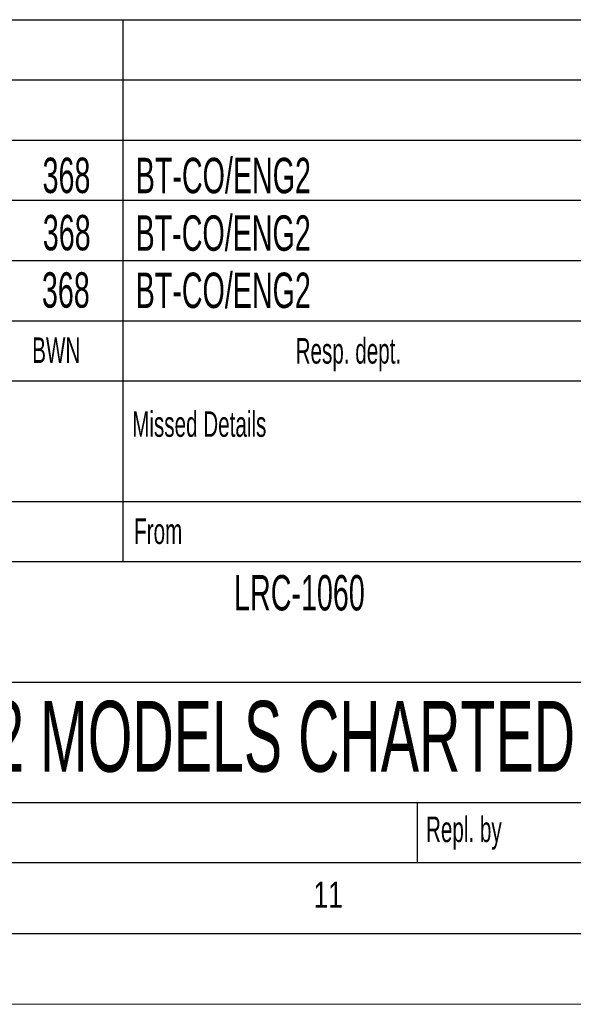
# Model space of a CAD drawing. Header units: millimetres. Extents: x 0 to 1262, y 0 to 420.
# Tile 21 of 100: x 504 to 543, y 0 to 70. Entities that reach past the tile are written whole.
import ezdxf

# ---------------------------------------------------------------- set-up
doc = ezdxf.new("R2010")
doc.units = ezdxf.units.MM
doc.layers.add('FORMAT', color=7, linetype='Continuous')
doc.layers.add('SLD-0', color=7, linetype='Continuous')
doc.styles.add('SLDTEXTSTYLE0', font='TXT', dxfattribs={"width": 0.75})
doc.styles.add('SLDTEXTSTYLE1', font='TXT', dxfattribs={"width": 0.605})

msp = doc.modelspace()

# ---------------------------------------------------------------- linework, layer by layer
at = {"color": 7, "linetype": 'Continuous', "lineweight": 18}
msp.add_line((0.000041, 0.000053), (594.000041, 0.000053), dxfattribs=at)
at = {"layer": 'FORMAT'}
for p, q in [((399.400041, 69.500053), (584.000041, 69.500053)), ((399.400041, 69.500053), (584.000041, 69.500053)), ((399.400041, 69.500053), (584.000041, 69.500053)), ((511.200041, 69.500053), (511.200041, 44.000053)), ((399.400041, 65.250053), (584.000041, 65.250053)), ((399.400041, 65.250053), (584.000041, 65.250053)), ((511.200041, 65.250053), (511.200041, 44.000053)), ((399.400041, 61.000053), (584.000041, 61.000053)), ((399.400041, 56.750053), (584.000041, 56.750053)), ((399.400041, 52.500053), (584.000041, 52.500053)), ((399.400041, 48.250053), (584.000041, 48.250053)), ((399.400041, 44.000053), (584.000041, 44.000053)), ((511.200041, 44.000053), (511.200041, 31.250053)), ((399.400041, 35.500053), (584.000041, 35.500053)), ((477.400041, 31.250053), (584.000041, 31.250053)), ((477.400041, 22.750053), (584.000041, 22.750053)), ((477.400041, 14.250053), (584.000041, 14.250053)), ((532.000041, 10.000053), (532.000041, 14.250053)), ((20.000041, 10.000053), (584.000041, 10.000053)), ((399.400041, 10.000053), (584.000041, 10.000053)), ((15.000041, 5.000053), (589.000041, 5.000053))]:
    msp.add_line(p, q, dxfattribs=at)
at = {"layer": 'SLD-0'}
msp.add_line((399.400041, 10.000053), (584.000041, 10.000053), dxfattribs=at)

# ---------------------------------------------------------------- texts
at = {"layer": 'FORMAT'}
for s, insert, char_height, attachment_point, style in [('368', (507.217524, 59.762506), 2.5, 2, 'SLDTEXTSTYLE1'), ('BT-CO/ENG2', (512.106543, 59.75062), 2.5, 1, 'SLDTEXTSTYLE1'), ('368', (507.237121, 55.718471), 2.5, 2, 'SLDTEXTSTYLE1'), ('BT-CO/ENG2', (512.093923, 55.688768), 2.5, 1, 'SLDTEXTSTYLE1'), ('368', (507.17273, 51.671106), 2.5, 2, 'SLDTEXTSTYLE1'), ('BT-CO/ENG2', (512.100811, 51.647863), 2.5, 1, 'SLDTEXTSTYLE1'), ('BWN', (504.799397, 47.072858), 1.8, 1, 'SLDTEXTSTYLE1'), ('Resp. dept.', (523.388404, 47.024586), 1.8, 1, 'SLDTEXTSTYLE1'), ('Missed Details', (511.85418, 41.856597), 1.8, 1, 'SLDTEXTSTYLE1'), ('From', (511.991116, 34.295022), 1.8, 1, 'SLDTEXTSTYLE1'), ('LRC-1060', (523.656899, 30.300504), 2.5, 2, 'SLDTEXTSTYLE1'), ('2 MODELS CHARTED', (522.544204, 21.416258), 5, 2, 'SLDTEXTSTYLE1'), ('Repl. by', (532.589233, 13.253409), 1.8, 1, 'SLDTEXTSTYLE1'), ('11', (524.652782, 8.668016), 1.8520833, 1, 'SLDTEXTSTYLE0')]:
    msp.add_mtext(s, dxfattribs=dict(at, insert=insert, char_height=char_height, attachment_point=attachment_point, style=style))

doc.saveas('drawing.dxf')
